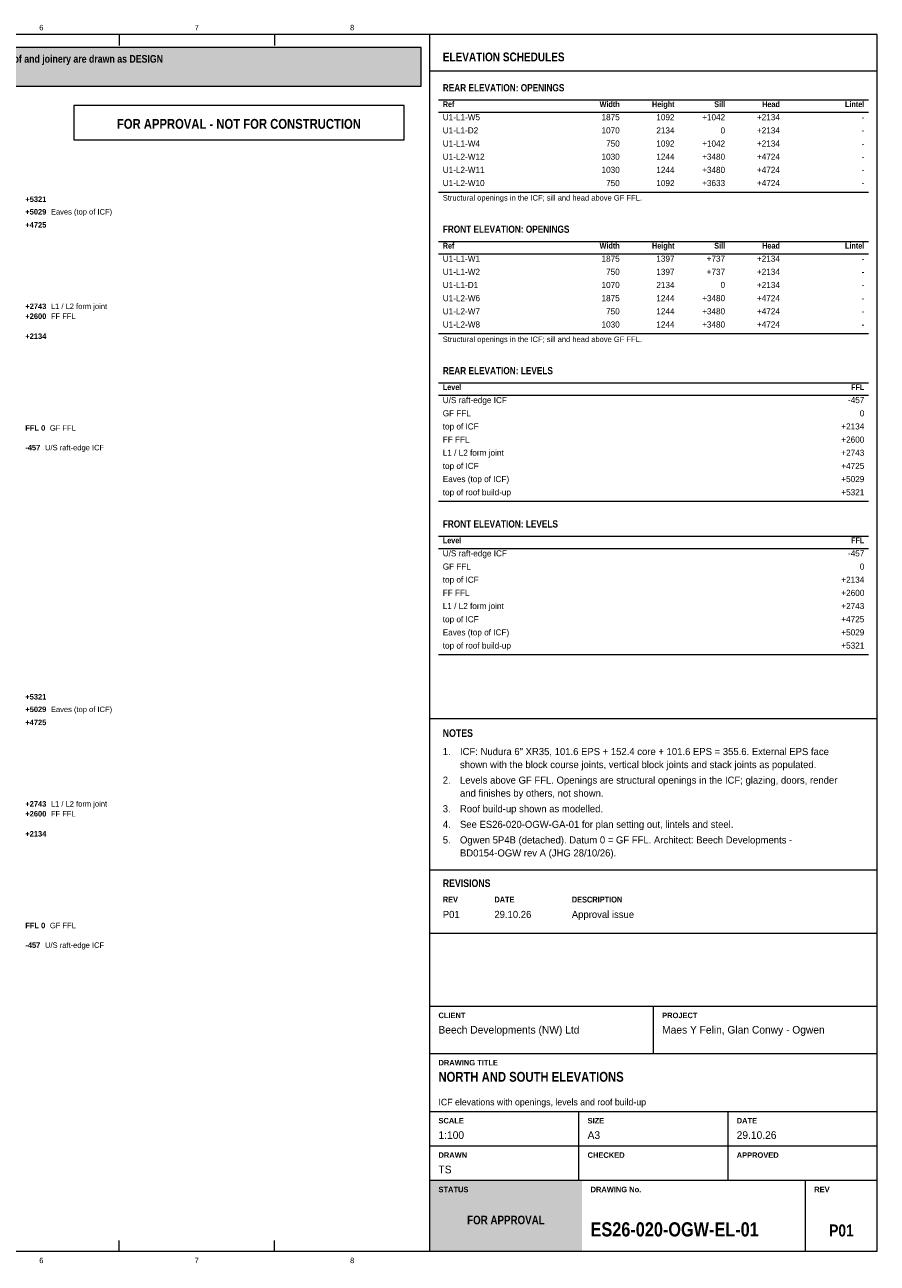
# Model space of a CAD drawing. Header units: millimetres. Extents: x 17 to 413, y 4 to 292.
# Tile 43 of 43: x 215 to 413, y 4 to 292. Entities that reach past the tile are written whole.
import ezdxf
from ezdxf.enums import TextEntityAlignment as Align

# ---------------------------------------------------------------- set-up
doc = ezdxf.new("R2010")
doc.units = ezdxf.units.MM
for name, color, linetype in [('FILL-TEAL', 7, 'Continuous'), ('FILL-WHITE', 7, 'Continuous'), ('LINE-INK', 7, 'Continuous'), ('LINE-RED', 7, 'Continuous'), ('LINE-TEAL', 7, 'Continuous'), ('TEXT-EPS', 7, 'Continuous'), ('TEXT-INK', 7, 'Continuous'), ('TEXT-RED', 7, 'Continuous'), ('TEXT-STEEL', 7, 'Continuous'), ('TEXT-STEEL_GREY', 7, 'Continuous'), ('TEXT-TEAL', 7, 'Continuous'), ('TEXT-WHITE', 7, 'Continuous')]:
    doc.layers.add(name, color=color, linetype=linetype)
doc.styles.add('OpenSansCondensed-Bold', font='OpenSansCondensed-Bold.ttf')

msp = doc.modelspace()

# ---------------------------------------------------------------- hatches: boundary and pattern name
at = {"layer": 'FILL-TEAL', "true_color": 0x009e85}
h = msp.add_hatch(color=256, dxfattribs=at)
h.dxf.hatch_style = 1
h.paths.add_polyline_path([(309.01, 7), (344.37, 7), (344.37, 23.5), (309.01, 23.5)])
at = {"layer": 'FILL-WHITE', "true_color": 0xfff5f0}
h = msp.add_hatch(color=256, dxfattribs=at)
h.dxf.hatch_style = 1
h.paths.add_polyline_path([(23, 278), (307, 278), (307, 287), (23, 287)])

# ---------------------------------------------------------------- linework, layer by layer
at = {"layer": 'LINE-INK', "lineweight": 5}
for p, q in [((236.75, 290), (236.75, 287.5)), ((272.88, 290), (272.88, 287.5)), ((309, 7), (309, 290)), ((311, 274.8), (411, 274.8)), ((311, 271.94), (411, 271.94)), ((311, 253.36), (411, 253.36)), ((311, 241.9), (411, 241.9)), ((311, 239.03), (411, 239.03)), ((311, 220.46), (411, 220.46)), ((311, 208.99), (411, 208.99)), ((311, 206.13), (411, 206.13)), ((311, 181.43), (411, 181.43)), ((311, 173.33), (411, 173.33)), ((311, 170.47), (411, 170.47)), ((311, 145.77), (411, 145.77)), ((309, 130.92), (413, 130.92)), ((309, 95.7), (413, 95.7)), ((309, 81), (413, 81)), ((309, 64), (413, 64)), ((361, 53), (361, 64)), ((309, 53), (413, 53)), ((309, 39.5), (413, 39.5)), ((343.67, 31.5), (343.67, 39.5)), ((378.33, 31.5), (378.33, 39.5)), ((309, 31.5), (413, 31.5)), ((343.67, 23.5), (343.67, 31.5)), ((378.33, 23.5), (378.33, 31.5)), ((309, 23.5), (413, 23.5)), ((396.36, 7), (396.36, 23.5)), ((236.75, 7), (236.75, 9.5)), ((272.88, 7), (272.88, 9.5))]:
    msp.add_line(p, q, dxfattribs=at)
msp.add_lwpolyline([(20, 7), (413, 7), (413, 290), (20, 290)], close=True, dxfattribs=at)
at = {"layer": 'LINE-RED', "lineweight": 5}
for points in [[(23, 278), (307, 278), (307, 287), (23, 287)], [(226.21, 265.5), (303, 265.5), (303, 273.5), (226.21, 273.5)]]:
    msp.add_lwpolyline(points, close=True, dxfattribs=at)
at = {"layer": 'LINE-TEAL', "lineweight": 5}
msp.add_line((309, 281.6), (413, 281.6), dxfattribs=at)

# ---------------------------------------------------------------- texts
at = {"layer": 'TEXT-EPS', "style": 'OpenSansCondensed-Bold'}
msp.add_text('STATUS', height=1.27, dxfattribs=at).set_placement((311, 20.7))
at = {"layer": 'TEXT-INK', "style": 'OpenSansCondensed-Bold'}
for s, height, p in [('ICF PACKAGE: Nudura ICF formwork and accessories are our supply. Raft and foundations AS PER THE ARCHITECTURAL DRAWINGS; joist ledgers by the engineer. Floors, stairs, partitions, roof and joinery are drawn as DESIGN', 1.778, (24.6, 283.47)), ('REAR ELEVATION: OPENINGS', 1.6764, (312, 276.8)), ('FRONT ELEVATION: OPENINGS', 1.6764, (312, 243.9)), ('REAR ELEVATION: LEVELS', 1.6764, (312, 210.99)), ('FRONT ELEVATION: LEVELS', 1.6764, (312, 175.33)), ('NOTES', 1.778, (312, 126.62)), ('REVISIONS', 1.778, (312, 91.7)), ('NORTH AND SOUTH ELEVATIONS', 2.286, (311, 46.4)), ('ES26-020-OGW-EL-01', 3.302, (346.36, 10.4))]:
    msp.add_text(s, height=height, dxfattribs=at).set_placement(p)
at = {"layer": 'TEXT-INK'}
for s, height, p in [('U1-L1-W5', 1.422, (312, 270.08)), ('U1-L1-D2', 1.422, (312, 267.01)), ('U1-L1-W4', 1.422, (312, 263.95)), ('U1-L2-W12', 1.422, (312, 260.89)), ('U1-L2-W11', 1.422, (312, 257.83)), ('U1-L2-W10', 1.422, (312, 254.76)), ('U1-L1-W1', 1.422, (312, 237.17)), ('U1-L1-W2', 1.422, (312, 234.11)), ('U1-L1-D1', 1.422, (312, 231.05)), ('U1-L2-W6', 1.422, (312, 227.98)), ('U1-L2-W7', 1.422, (312, 224.92)), ('U1-L2-W8', 1.422, (312, 221.86)), ('U/S raft-edge ICF', 1.4224, (312, 204.27)), ('GF FFL', 1.422, (312, 201.2)), ('top of ICF', 1.422, (312, 198.14)), ('FF FFL', 1.422, (312, 195.08)), ('L1 / L2 form joint', 1.4224, (312, 192.02)), ('top of ICF', 1.422, (312, 188.95)), ('Eaves (top of ICF)', 1.4224, (312, 185.89)), ('top of roof build-up', 1.4224, (312, 182.83)), ('U/S raft-edge ICF', 1.4224, (312, 168.61)), ('GF FFL', 1.422, (312, 165.54)), ('top of ICF', 1.422, (312, 162.48)), ('FF FFL', 1.422, (312, 159.42)), ('L1 / L2 form joint', 1.4224, (312, 156.36)), ('top of ICF', 1.422, (312, 153.29)), ('Eaves (top of ICF)', 1.4224, (312, 150.23)), ('top of roof build-up', 1.4224, (312, 147.17)), ('1.', 1.651, (312, 122.39)), ('ICF: Nudura 6" XR35, 101.6 EPS + 152.4 core + 101.6 EPS = 355.6. External EPS face', 1.651, (316, 122.39)), ('shown with the block course joints, vertical block joints and stack joints as populated.', 1.651, (316, 119.36)), ('2.', 1.651, (312, 115.74)), ('Levels above GF FFL. Openings are structural openings in the ICF; glazing, doors, render', 1.651, (316, 115.74)), ('and finishes by others, not shown.', 1.651, (316, 112.71)), ('3.', 1.651, (312, 109.08)), ('Roof build-up shown as modelled.', 1.651, (316, 109.08)), ('4.', 1.651, (312, 105.45)), ('See ES26-020-OGW-GA-01 for plan setting out, lintels and steel.', 1.651, (316, 105.45)), ('5.', 1.651, (312, 101.83)), ('Ogwen 5P4B (detached). Datum 0 = GF FFL. Architect: Beech Developments -', 1.651, (316, 101.83)), ('BD0154-OGW rev A (JHG 28/10/26).', 1.651, (316, 98.8)), ('P01', 1.651, (312, 84.5)), ('29.10.26', 1.651, (324, 84.5)), ('Approval issue', 1.651, (342, 84.5)), ('Beech Developments (NW) Ltd', 1.778, (311, 57.6)), ('Maes Y Felin, Glan Conwy - Ogwen', 1.778, (363, 57.6)), ('1:100', 1.778, (311, 33.1)), ('A3', 1.778, (345.67, 33.1)), ('29.10.26', 1.778, (380.33, 33.1)), ('TS', 1.778, (311, 25.1))]:
    msp.add_text(s, height=height, dxfattribs=at).set_placement(p)
for s, height, p in [('1875', 1.422, (353.14, 270.08)), ('1092', 1.422, (365.88, 270.08)), ('+1042', 1.422, (377.64, 270.08)), ('+2134', 1.422, (390.38, 270.08)), ('1070', 1.422, (353.14, 267.01)), ('2134', 1.422, (365.88, 267.01)), ('0', 1.42, (377.64, 267.01)), ('+2134', 1.422, (390.38, 267.01)), ('-', 1.42, (410, 270.08)), ('750', 1.422, (353.14, 263.95)), ('1092', 1.422, (365.88, 263.95)), ('+1042', 1.422, (377.64, 263.95)), ('+2134', 1.422, (390.38, 263.95)), ('-', 1.42, (410, 267.01)), ('1030', 1.422, (353.14, 260.89)), ('1244', 1.422, (365.88, 260.89)), ('+3480', 1.422, (377.64, 260.89)), ('+4724', 1.422, (390.38, 260.89)), ('-', 1.42, (410, 263.95)), ('-', 1.42, (410, 260.89)), ('1030', 1.422, (353.14, 257.83)), ('1244', 1.422, (365.88, 257.83)), ('+3480', 1.422, (377.64, 257.83)), ('+4724', 1.422, (390.38, 257.83)), ('-', 1.42, (410, 257.83)), ('750', 1.422, (353.14, 254.76)), ('1092', 1.422, (365.88, 254.76)), ('+3633', 1.422, (377.64, 254.76)), ('+4724', 1.422, (390.38, 254.76)), ('-', 1.42, (410, 254.76)), ('1875', 1.422, (353.14, 237.17)), ('1397', 1.422, (365.88, 237.17)), ('+737', 1.422, (377.64, 237.17)), ('+2134', 1.422, (390.38, 237.17)), ('-', 1.42, (410, 237.17)), ('750', 1.422, (353.14, 234.11)), ('1397', 1.422, (365.88, 234.11)), ('+737', 1.422, (377.64, 234.11)), ('+2134', 1.422, (390.38, 234.11)), ('-', 1.42, (410, 234.11)), ('1070', 1.422, (353.14, 231.05)), ('2134', 1.422, (365.88, 231.05)), ('0', 1.42, (377.64, 231.05)), ('+2134', 1.422, (390.38, 231.05)), ('-', 1.42, (410, 231.05)), ('1875', 1.422, (353.14, 227.98)), ('1244', 1.422, (365.88, 227.98)), ('+3480', 1.422, (377.64, 227.98)), ('+4724', 1.422, (390.38, 227.98)), ('-', 1.42, (410, 227.98)), ('750', 1.422, (353.14, 224.92)), ('1244', 1.422, (365.88, 224.92)), ('+3480', 1.422, (377.64, 224.92)), ('+4724', 1.422, (390.38, 224.92)), ('-', 1.42, (410, 224.92)), ('1030', 1.422, (353.14, 221.86)), ('1244', 1.422, (365.88, 221.86)), ('+3480', 1.422, (377.64, 221.86)), ('+4724', 1.422, (390.38, 221.86)), ('-', 1.42, (410, 221.86)), ('-457', 1.422, (410, 204.27)), ('0', 1.42, (410, 201.2)), ('+2134', 1.422, (410, 198.14)), ('+2600', 1.422, (410, 195.08)), ('+2743', 1.422, (410, 192.02)), ('+4725', 1.422, (410, 188.95)), ('+5029', 1.422, (410, 185.89)), ('+5321', 1.422, (410, 182.83)), ('-457', 1.422, (410, 168.61)), ('0', 1.42, (410, 165.54)), ('+2134', 1.422, (410, 162.48)), ('+2600', 1.422, (410, 159.42)), ('+2743', 1.422, (410, 156.36)), ('+4725', 1.422, (410, 153.29)), ('+5029', 1.422, (410, 150.23)), ('+5321', 1.422, (410, 147.17))]:
    msp.add_text(s, height=height, dxfattribs=at).set_placement(p, align=Align.RIGHT)
at = {"layer": 'TEXT-INK', "style": 'OpenSansCondensed-Bold'}
msp.add_text('P01', height=2.794, dxfattribs=at).set_placement((404.68, 10.4), align=Align.CENTER)
at = {"layer": 'TEXT-RED', "style": 'OpenSansCondensed-Bold'}
msp.add_text('FOR APPROVAL - NOT FOR CONSTRUCTION', height=2.286, dxfattribs=at).set_placement((264.6, 268.1), align=Align.CENTER)
at = {"layer": 'TEXT-STEEL', "style": 'OpenSansCondensed-Bold'}
for s, p in [('+5321', (214.95, 251.07)), ('+5029', (214.95, 248.15)), ('+4725', (214.95, 245.11)), ('+2743', (214.95, 226.16)), ('+2600', (214.95, 223.86)), ('+2134', (214.95, 219.2)), ('FFL 0', (214.95, 197.86)), ('-457', (214.95, 193.29)), ('+5321', (214.95, 135.32)), ('+5029', (214.95, 132.4)), ('+4725', (214.95, 129.36)), ('+2743', (214.95, 110.41)), ('+2600', (214.95, 108.11)), ('+2134', (214.95, 103.45)), ('FFL 0', (214.95, 82.11)), ('-457', (214.95, 77.54))]:
    msp.add_text(s, height=1.27, dxfattribs=at).set_placement(p)
at = {"layer": 'TEXT-STEEL'}
for s, p in [('Eaves (top of ICF)', (220.9, 248.15)), ('L1 / L2 form joint', (220.9, 226.16)), ('FF FFL', (220.9, 223.86)), ('GF FFL', (220.66, 197.86)), ('U/S raft-edge ICF', (219.53, 193.29)), ('Eaves (top of ICF)', (220.9, 132.4)), ('L1 / L2 form joint', (220.9, 110.41)), ('FF FFL', (220.9, 108.11)), ('GF FFL', (220.66, 82.11)), ('U/S raft-edge ICF', (219.53, 77.54))]:
    msp.add_text(s, height=1.27, dxfattribs=at).set_placement(p)
at = {"layer": 'TEXT-STEEL_GREY'}
for s, p in [('6', (218.69, 291)), ('7', (254.81, 291)), ('8', (290.94, 291)), ('6', (218.69, 4.2)), ('7', (254.81, 4.2)), ('8', (290.94, 4.2))]:
    msp.add_text(s, height=1.27, dxfattribs=at).set_placement(p, align=Align.CENTER)
at = {"layer": 'TEXT-STEEL_GREY', "style": 'OpenSansCondensed-Bold'}
for s, height, p in [('Ref', 1.346, (312, 273.14)), ('Ref', 1.346, (312, 240.23)), ('Level', 1.346, (312, 207.33)), ('Level', 1.346, (312, 171.67)), ('REV', 1.372, (312, 88.1)), ('DATE', 1.372, (324, 88.1)), ('DESCRIPTION', 1.3716, (342, 88.1)), ('CLIENT', 1.27, (311, 61.2)), ('PROJECT', 1.27, (363, 61.2)), ('DRAWING TITLE', 1.27, (311, 50.2)), ('SCALE', 1.27, (311, 36.7)), ('SIZE', 1.27, (345.67, 36.7)), ('DATE', 1.27, (380.33, 36.7)), ('DRAWN', 1.27, (311, 28.7)), ('CHECKED', 1.27, (345.67, 28.7)), ('APPROVED', 1.27, (380.33, 28.7)), ('DRAWING No.', 1.27, (346.36, 20.7)), ('REV', 1.27, (398.36, 20.7))]:
    msp.add_text(s, height=height, dxfattribs=at).set_placement(p)
for s, p in [('Width', (353.14, 273.14)), ('Height', (365.88, 273.14)), ('Sill', (377.64, 273.14)), ('Head', (390.38, 273.14)), ('Lintel', (410, 273.14)), ('Width', (353.14, 240.23)), ('Height', (365.88, 240.23)), ('Sill', (377.64, 240.23)), ('Head', (390.38, 240.23)), ('Lintel', (410, 240.23)), ('FFL', (410, 207.33)), ('FFL', (410, 171.67))]:
    msp.add_text(s, height=1.346, dxfattribs=at).set_placement(p, align=Align.RIGHT)
at = {"layer": 'TEXT-STEEL_GREY'}
for s, height, p in [('Structural openings in the ICF; sill and head above GF FFL.', 1.27, (312, 251.4)), ('Structural openings in the ICF; sill and head above GF FFL.', 1.27, (312, 218.49)), ('ICF elevations with openings, levels and roof build-up', 1.524, (311, 40.9))]:
    msp.add_text(s, height=height, dxfattribs=at).set_placement(p)
at = {"layer": 'TEXT-TEAL', "style": 'OpenSansCondensed-Bold'}
msp.add_text('ELEVATION SCHEDULES', height=2.032, dxfattribs=at).set_placement((312, 283.8))
at = {"layer": 'TEXT-WHITE', "style": 'OpenSansCondensed-Bold'}
msp.add_text('FOR APPROVAL', height=1.9812, dxfattribs=at).set_placement((326.68, 13.25), align=Align.CENTER)

doc.saveas('drawing.dxf')
